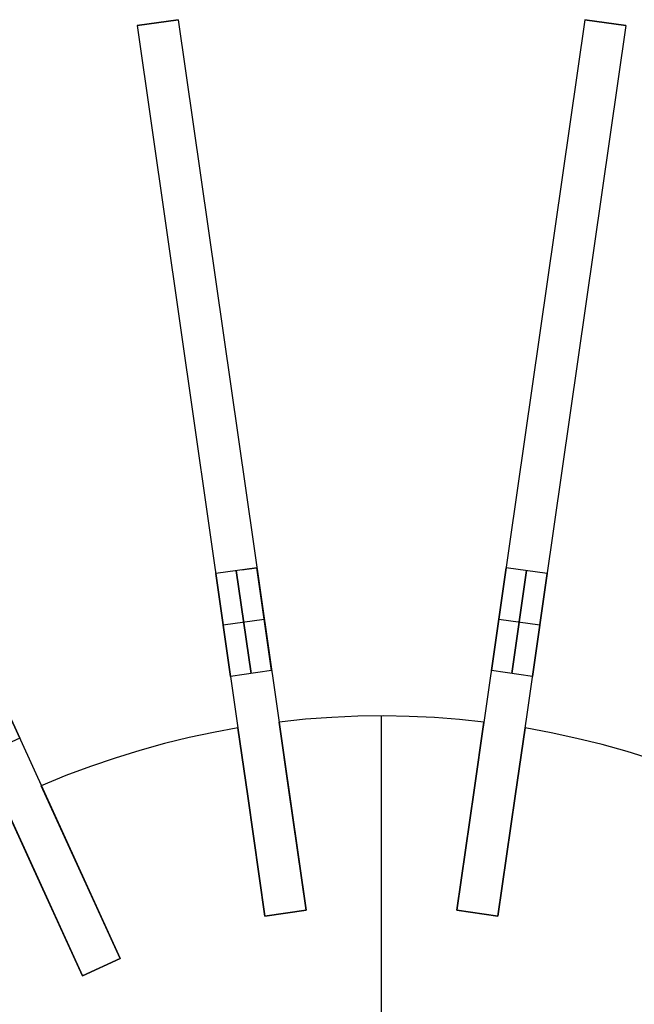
# Model space of a CAD drawing. Header units: millimetres. Extents: x 275 to 1185, y -315 to 588.
# Tile 9 of 15: x 625 to 803, y 303 to 588. Entities that reach past the tile are written whole.
import ezdxf

# ---------------------------------------------------------------- set-up
doc = ezdxf.new("R2010")
doc.units = ezdxf.units.MM

msp = doc.modelspace()

# ---------------------------------------------------------------- linework, layer by layer
for points in [[(671.19, 587.92), (659.31, 586.21)], [(671.19, 587.92), (659.31, 586.21)], [(659.31, 586.21), (671.19, 587.92)], [(659.31, 586.21), (696.31, 328.85)], [(671.19, 587.92), (708.19, 330.56)], [(788.81, 587.92), (751.81, 330.56)], [(800.69, 586.21), (763.69, 328.85)], [(800.69, 586.21), (788.81, 587.92)], [(800.69, 586.21), (788.81, 587.92)], [(788.81, 587.92), (800.69, 586.21)], [(546.44, 553.07), (654.45, 316.56)], [(535.53, 548.08), (643.54, 311.58)], [(693.96, 429.54), (682.08, 427.84)], [(693.96, 429.54), (682.08, 427.84)], [(682.08, 427.84), (686.35, 398.14)], [(686.35, 398.14), (682.08, 427.84)], [(688.02, 428.69), (692.29, 399)], [(692.29, 399), (688.02, 428.69)], [(689.5, 428.9), (693.96, 429.54)], [(698.23, 399.85), (693.96, 429.54)], [(693.96, 429.54), (698.23, 399.85)], [(766.04, 429.54), (761.77, 399.85)], [(761.77, 399.85), (766.04, 429.54)], [(777.92, 427.84), (766.04, 429.54)], [(777.92, 427.84), (766.04, 429.54)], [(771.98, 428.69), (767.71, 399)], [(767.71, 399), (771.98, 428.69)], [(773.65, 398.14), (777.92, 427.84)], [(777.92, 427.84), (773.65, 398.14)], [(684.21, 412.99), (696.09, 414.7)], [(684.21, 412.99), (696.09, 414.7)], [(763.91, 414.7), (775.79, 412.99)], [(763.91, 414.7), (775.79, 412.99)], [(625.37, 380.24), (612.91, 407.53)], [(612.91, 407.53), (625.37, 380.24)], [(698.23, 399.85), (686.35, 398.14)], [(698.23, 399.85), (686.35, 398.14)], [(773.65, 398.14), (761.77, 399.85)], [(773.65, 398.14), (761.77, 399.85)], [(759.63, 384.93), (752.52, 385.68), (745.31, 386.22), (738, 386.56), (730.61, 386.69), (723.14, 386.6), (715.61, 386.28), (708.01, 385.72), (700.37, 384.93)], [(759.63, 384.93), (752.52, 385.68), (745.31, 386.22), (738, 386.56), (730.61, 386.69), (723.14, 386.6), (715.61, 386.28), (708.01, 385.72), (700.37, 384.93)], [(759.63, 384.93), (752.52, 385.68), (745.31, 386.22), (738, 386.56), (730.61, 386.69), (723.14, 386.6), (715.61, 386.28), (708.01, 385.72), (700.37, 384.93)], [(759.63, 384.93), (752.52, 385.68), (745.31, 386.22), (738, 386.56), (730.61, 386.69), (723.14, 386.6), (715.61, 386.28), (708.01, 385.72), (700.37, 384.93)], [(759.63, 384.93), (752.52, 385.68), (745.31, 386.22), (738, 386.56), (730.61, 386.69), (723.14, 386.6), (715.61, 386.28), (708.01, 385.72), (700.37, 384.93)], [(759.63, 384.93), (752.52, 385.68), (745.31, 386.22), (738, 386.56), (730.61, 386.69), (723.14, 386.6), (715.61, 386.28), (708.01, 385.72), (700.37, 384.93)], [(703.21, 365.21), (700.37, 384.93)], [(700.37, 384.93), (703.21, 365.21)], [(703.21, 365.21), (700.37, 384.93)], [(700.37, 384.93), (703.21, 365.21)], [(730, 303.36), (730, 386.69)], [(730, 176.69), (730, 386.69)], [(730, 303.36), (730, 386.69)], [(730, 176.69), (730, 386.69)], [(759.63, 384.93), (756.79, 365.21)], [(756.79, 365.21), (759.63, 384.93)], [(759.63, 384.93), (756.79, 365.21)], [(756.79, 365.21), (759.63, 384.93)], [(688.49, 383.22), (681.46, 381.93), (674.38, 380.43), (667.28, 378.7), (660.15, 376.74), (653.01, 374.54), (645.87, 372.11), (638.74, 369.44), (631.63, 366.53)], [(688.49, 383.22), (681.46, 381.93), (674.38, 380.43), (667.28, 378.7), (660.15, 376.74), (653.01, 374.54), (645.87, 372.11), (638.74, 369.44), (631.63, 366.53)], [(688.49, 383.22), (681.46, 381.93), (674.38, 380.43), (667.28, 378.7), (660.15, 376.74), (653.01, 374.54), (645.87, 372.11), (638.74, 369.44), (631.63, 366.53)], [(688.49, 383.22), (681.46, 381.93), (674.38, 380.43), (667.28, 378.7), (660.15, 376.74), (653.01, 374.54), (645.87, 372.11), (638.74, 369.44), (631.63, 366.53)], [(688.49, 383.22), (681.46, 381.93), (674.38, 380.43), (667.28, 378.7), (660.15, 376.74), (653.01, 374.54), (645.87, 372.11), (638.74, 369.44), (631.63, 366.53)], [(688.49, 383.22), (681.46, 381.93), (674.38, 380.43), (667.28, 378.7), (660.15, 376.74), (653.01, 374.54), (645.87, 372.11), (638.74, 369.44), (631.63, 366.53)], [(688.49, 383.22), (691.33, 363.5)], [(691.33, 363.5), (688.49, 383.22)], [(688.49, 383.22), (691.33, 363.5)], [(691.33, 363.5), (688.49, 383.22)], [(768.67, 363.5), (771.51, 383.22)], [(771.51, 383.22), (768.67, 363.5)], [(768.67, 363.5), (771.51, 383.22)], [(771.51, 383.22), (768.67, 363.5)], [(828.37, 366.53), (821.75, 369.25), (814.99, 371.8), (808.07, 374.19), (801.02, 376.39), (793.83, 378.41), (786.51, 380.22), (779.06, 381.83), (771.51, 383.22)], [(828.37, 366.53), (821.75, 369.25), (814.99, 371.8), (808.07, 374.19), (801.02, 376.39), (793.83, 378.41), (786.51, 380.22), (779.06, 381.83), (771.51, 383.22)], [(828.37, 366.53), (821.75, 369.25), (814.99, 371.8), (808.07, 374.19), (801.02, 376.39), (793.83, 378.41), (786.51, 380.22), (779.06, 381.83), (771.51, 383.22)], [(828.37, 366.53), (821.75, 369.25), (814.99, 371.8), (808.07, 374.19), (801.02, 376.39), (793.83, 378.41), (786.51, 380.22), (779.06, 381.83), (771.51, 383.22)], [(828.37, 366.53), (821.75, 369.25), (814.99, 371.8), (808.07, 374.19), (801.02, 376.39), (793.83, 378.41), (786.51, 380.22), (779.06, 381.83), (771.51, 383.22)], [(828.37, 366.53), (821.75, 369.25), (814.99, 371.8), (808.07, 374.19), (801.02, 376.39), (793.83, 378.41), (786.51, 380.22), (779.06, 381.83), (771.51, 383.22)], [(625.37, 380.24), (614.46, 375.25)], [(625.37, 380.24), (614.46, 375.25)], [(639.91, 348.4), (631.63, 366.53)], [(631.63, 366.53), (639.91, 348.4)], [(639.91, 348.4), (631.63, 366.53)], [(631.63, 366.53), (639.91, 348.4)], [(708.19, 330.56), (703.21, 365.21)], [(703.21, 365.21), (708.19, 330.56)], [(708.19, 330.56), (703.21, 365.21)], [(703.21, 365.21), (708.19, 330.56)], [(756.79, 365.21), (751.81, 330.56)], [(751.81, 330.56), (756.79, 365.21)], [(756.79, 365.21), (751.81, 330.56)], [(751.81, 330.56), (756.79, 365.21)], [(620.72, 361.54), (629, 343.42)], [(629, 343.42), (620.72, 361.54)], [(620.72, 361.54), (629, 343.42)], [(629, 343.42), (620.72, 361.54)], [(691.33, 363.5), (696.31, 328.85)], [(696.31, 328.85), (691.33, 363.5)], [(691.33, 363.5), (696.31, 328.85)], [(696.31, 328.85), (691.33, 363.5)], [(763.69, 328.85), (768.67, 363.5)], [(768.67, 363.5), (763.69, 328.85)], [(763.69, 328.85), (768.67, 363.5)], [(768.67, 363.5), (763.69, 328.85)], [(654.45, 316.56), (639.91, 348.4)], [(639.91, 348.4), (654.45, 316.56)], [(654.45, 316.56), (639.91, 348.4)], [(639.91, 348.4), (654.45, 316.56)], [(629, 343.42), (643.54, 311.58)], [(643.54, 311.58), (629, 343.42)], [(629, 343.42), (643.54, 311.58)], [(643.54, 311.58), (629, 343.42)], [(696.31, 328.85), (708.19, 330.56)], [(708.19, 330.56), (696.31, 328.85)], [(708.19, 330.56), (696.31, 328.85)], [(708.19, 330.56), (696.31, 328.85)], [(696.31, 328.85), (708.19, 330.56)], [(696.31, 328.85), (708.19, 330.56)], [(751.81, 330.56), (763.69, 328.85)], [(763.69, 328.85), (751.81, 330.56)], [(763.69, 328.85), (751.81, 330.56)], [(763.69, 328.85), (751.81, 330.56)], [(751.81, 330.56), (763.69, 328.85)], [(643.54, 311.58), (654.45, 316.56)], [(654.45, 316.56), (643.54, 311.58)], [(654.45, 316.56), (643.54, 311.58)], [(654.45, 316.56), (643.54, 311.58)], [(643.54, 311.58), (654.45, 316.56)]]:
    msp.add_lwpolyline(points)
at = {"extrusion": (1, 0, 0)}
for points in [[(586.21, -230), (586.21, -86)], [(587.06, -230), (587.06, -86)], [(587.92, -86), (587.92, -230)], [(587.92, -230), (587.92, -86)], [(587.06, -230), (587.06, -86)], [(586.21, -86), (586.21, -230)], [(459.24, 71.16), (459.24, -387.16)], [(459.24, 71.16), (459.24, -387.16)], [(457.53, 71.16), (457.53, -387.16)], [(457.53, 71.16), (457.53, -387.16)], [(384.93, -320), (384.93, -308)], [(384.93, -8), (384.93, 4)], [(384.93, -320), (384.93, -308)], [(384.93, -8), (384.93, 4)], [(383.22, -320), (383.22, -308)], [(383.22, -8), (383.22, 4)], [(383.22, -320), (383.22, -308)], [(383.22, -8), (383.22, 4)], [(366.53, -320), (366.53, -308)], [(366.53, -8), (366.53, 4)], [(330.56, -308), (330.56, -8)], [(330.56, -8), (330.56, -308)], [(328.85, -8), (328.85, -308)], [(329.71, -8), (329.71, -308)], [(329.71, -8), (329.71, -308)], [(328.85, -308), (328.85, -8)], [(316.56, -308), (316.56, -8)], [(314.07, -8), (314.07, -308)], [(311.58, -8), (311.58, -308)]]:
    msp.add_lwpolyline(points, dxfattribs=at)
at = {"extrusion": (0.989821, 0.142315, 3.19642e-14)}
msp.add_lwpolyline([(486.41, -86), (486.32, -80.54), (486.04, -75.08), (485.57, -69.64), (484.92, -64.21), (484.08, -58.81), (483.06, -53.45), (481.86, -48.12), (480.48, -42.83), (478.91, -37.6), (477.17, -32.42), (475.26, -27.3), (473.17, -22.26), (470.9, -17.28), (468.47, -12.39), (465.88, -7.58), (463.12, -2.87), (460.2, 1.75), (457.13, 6.27), (453.9, 10.68), (450.53, 14.97), (447.01, 19.15), (443.35, 23.21), (439.55, 27.14), (435.62, 30.93), (431.56, 34.59), (427.39, 38.11), (423.09, 41.49), (418.68, 44.72), (414.16, 47.79), (409.54, 50.71), (404.83, 53.47), (400.02, 56.06), (395.13, 58.49), (390.16, 60.75), (385.11, 62.84), (379.99, 64.76), (374.81, 66.5), (369.58, 68.07), (364.29, 69.45), (358.96, 70.65), (353.6, 71.67), (348.2, 72.51), (342.77, 73.16), (337.33, 73.63), (331.87, 73.91), (326.41, 74)], dxfattribs=at)
at = {"extrusion": (0.989821, 0.142315, -1.89826e-14)}
msp.add_lwpolyline([(326.41, -390), (331.87, -389.91), (337.33, -389.63), (342.77, -389.16), (348.2, -388.51), (353.6, -387.67), (358.96, -386.65), (364.29, -385.45), (369.58, -384.07), (374.81, -382.5), (379.99, -380.76), (385.11, -378.84), (390.16, -376.75), (395.13, -374.49), (400.02, -372.06), (404.83, -369.47), (409.54, -366.71), (414.16, -363.79), (418.68, -360.72), (423.09, -357.49), (427.39, -354.11), (431.56, -350.59), (435.62, -346.93), (439.55, -343.14), (443.35, -339.21), (447.01, -335.15), (450.53, -330.97), (453.9, -326.68), (457.13, -322.27), (460.2, -317.75), (463.12, -313.13), (465.88, -308.42), (468.47, -303.61), (470.9, -298.72), (473.17, -293.74), (475.26, -288.7), (477.17, -283.58), (478.91, -278.4), (480.48, -273.17), (481.86, -267.88), (483.06, -262.55), (484.08, -257.19), (484.92, -251.79), (485.57, -246.36), (486.04, -240.92), (486.32, -235.46), (486.41, -230)], dxfattribs=at)
at = {"extrusion": (0.989821, 0.142315, 8.17403e-16)}
msp.add_lwpolyline([(486.41, -86), (486.32, -80.54), (486.04, -75.08), (485.57, -69.64), (484.92, -64.21), (484.08, -58.81), (483.06, -53.45), (481.86, -48.12), (480.48, -42.83), (478.91, -37.6), (477.17, -32.42), (475.26, -27.3), (473.17, -22.26), (470.9, -17.28), (468.47, -12.39), (465.88, -7.58), (463.12, -2.87), (460.2, 1.75), (457.13, 6.27), (453.9, 10.68), (450.53, 14.97), (447.01, 19.15), (443.35, 23.21), (439.55, 27.14), (435.62, 30.93), (431.56, 34.59), (427.39, 38.11), (423.09, 41.49), (418.68, 44.72), (414.16, 47.79), (409.54, 50.71), (404.83, 53.47), (400.02, 56.06), (395.13, 58.49), (390.16, 60.75), (385.11, 62.84), (379.99, 64.76), (374.81, 66.5), (369.58, 68.07), (364.29, 69.45), (358.96, 70.65), (353.6, 71.67), (348.2, 72.51), (342.77, 73.16), (337.33, 73.63), (331.87, 73.91), (326.41, 74)], dxfattribs=at)
at = {"extrusion": (0.989821, 0.142315, -1.08645e-15)}
msp.add_lwpolyline([(326.41, -390), (331.87, -389.91), (337.33, -389.63), (342.77, -389.16), (348.2, -388.51), (353.6, -387.67), (358.96, -386.65), (364.29, -385.45), (369.58, -384.07), (374.81, -382.5), (379.99, -380.76), (385.11, -378.84), (390.16, -376.75), (395.13, -374.49), (400.02, -372.06), (404.83, -369.47), (409.54, -366.71), (414.16, -363.79), (418.68, -360.72), (423.09, -357.49), (427.39, -354.11), (431.56, -350.59), (435.62, -346.93), (439.55, -343.14), (443.35, -339.21), (447.01, -335.15), (450.53, -330.97), (453.9, -326.68), (457.13, -322.27), (460.2, -317.75), (463.12, -313.13), (465.88, -308.42), (468.47, -303.61), (470.9, -298.72), (473.17, -293.74), (475.26, -288.7), (477.17, -283.58), (478.91, -278.4), (480.48, -273.17), (481.86, -267.88), (483.06, -262.55), (484.08, -257.19), (484.92, -251.79), (485.57, -246.36), (486.04, -240.92), (486.32, -235.46), (486.41, -230)], dxfattribs=at)
at = {"extrusion": (0.989821, 0.142315, 1.98346e-14)}
msp.add_lwpolyline([(326.41, 74), (331.87, 73.91), (337.33, 73.63), (342.77, 73.16), (348.2, 72.51), (353.6, 71.67), (358.96, 70.65), (364.29, 69.45), (369.58, 68.07), (374.81, 66.5), (379.99, 64.76), (385.11, 62.84), (390.16, 60.75), (395.13, 58.49), (400.02, 56.06), (404.83, 53.47), (409.54, 50.71), (414.16, 47.79), (418.68, 44.72), (423.09, 41.49), (427.39, 38.11), (431.56, 34.59), (435.62, 30.93), (439.55, 27.14), (443.35, 23.21), (447.01, 19.15), (450.53, 14.97), (453.9, 10.68), (457.13, 6.27), (460.2, 1.75), (463.12, -2.87), (465.88, -7.58), (468.47, -12.39), (470.9, -17.28), (473.17, -22.26), (475.26, -27.3), (477.17, -32.42), (478.91, -37.6), (480.48, -42.83), (481.86, -48.12), (483.06, -53.45), (484.08, -58.81), (484.92, -64.21), (485.57, -69.64), (486.04, -75.08), (486.32, -80.54), (486.41, -86)], dxfattribs=at)
at = {"extrusion": (0.989821, 0.142315, -2.959e-14)}
msp.add_lwpolyline([(486.41, -230), (486.32, -235.46), (486.04, -240.92), (485.57, -246.36), (484.92, -251.79), (484.08, -257.19), (483.06, -262.55), (481.86, -267.88), (480.48, -273.17), (478.91, -278.4), (477.17, -283.58), (475.26, -288.7), (473.17, -293.74), (470.9, -298.72), (468.47, -303.61), (465.88, -308.42), (463.12, -313.13), (460.2, -317.75), (457.13, -322.27), (453.9, -326.68), (450.53, -330.97), (447.01, -335.15), (443.35, -339.21), (439.55, -343.14), (435.62, -346.93), (431.56, -350.59), (427.39, -354.11), (423.09, -357.49), (418.68, -360.72), (414.16, -363.79), (409.54, -366.71), (404.83, -369.47), (400.02, -372.06), (395.13, -374.49), (390.16, -376.75), (385.11, -378.84), (379.99, -380.76), (374.81, -382.5), (369.58, -384.07), (364.29, -385.45), (358.96, -386.65), (353.6, -387.67), (348.2, -388.51), (342.77, -389.16), (337.33, -389.63), (331.87, -389.91), (326.41, -390)], dxfattribs=at)
at = {"extrusion": (0.989821, -0.142315, 1.56422e-14)}
msp.add_lwpolyline([(694.19, -86), (694.1, -80.54), (693.82, -75.08), (693.35, -69.64), (692.7, -64.21), (691.86, -58.81), (690.84, -53.45), (689.64, -48.12), (688.26, -42.83), (686.69, -37.6), (684.95, -32.42), (683.04, -27.3), (680.94, -22.26), (678.68, -17.28), (676.25, -12.39), (673.66, -7.58), (670.9, -2.87), (667.98, 1.75), (664.91, 6.27), (661.68, 10.68), (658.3, 14.97), (654.79, 19.15), (651.12, 23.21), (647.33, 27.14), (643.4, 30.93), (639.34, 34.59), (635.17, 38.11), (630.87, 41.49), (626.46, 44.72), (621.94, 47.79), (617.32, 50.71), (612.61, 53.47), (607.8, 56.06), (602.91, 58.49), (597.94, 60.75), (592.89, 62.84), (587.77, 64.76), (582.59, 66.5), (577.36, 68.07), (572.07, 69.45), (566.74, 70.65), (561.38, 71.67), (555.98, 72.51), (550.55, 73.16), (545.11, 73.63), (539.65, 73.91), (534.19, 74)], dxfattribs=at)
at = {"extrusion": (0.989821, -0.142315, -9.20785e-15)}
msp.add_lwpolyline([(534.19, -390), (539.65, -389.91), (545.11, -389.63), (550.55, -389.16), (555.98, -388.51), (561.38, -387.67), (566.74, -386.65), (572.07, -385.45), (577.36, -384.07), (582.59, -382.5), (587.77, -380.76), (592.89, -378.84), (597.94, -376.75), (602.91, -374.49), (607.8, -372.06), (612.61, -369.47), (617.32, -366.71), (621.94, -363.79), (626.46, -360.72), (630.87, -357.49), (635.17, -354.11), (639.34, -350.59), (643.4, -346.93), (647.33, -343.14), (651.12, -339.21), (654.79, -335.15), (658.3, -330.97), (661.68, -326.68), (664.91, -322.27), (667.98, -317.75), (670.9, -313.13), (673.66, -308.42), (676.25, -303.61), (678.68, -298.72), (680.94, -293.74), (683.04, -288.7), (684.95, -283.58), (686.69, -278.4), (688.26, -273.17), (689.64, -267.88), (690.84, -262.55), (691.86, -257.19), (692.7, -251.79), (693.35, -246.36), (693.82, -240.92), (694.1, -235.46), (694.19, -230)], dxfattribs=at)
at = {"extrusion": (0.989821, -0.142315, -6.66831e-16)}
msp.add_lwpolyline([(694.19, -86), (694.1, -80.54), (693.82, -75.08), (693.35, -69.64), (692.7, -64.21), (691.86, -58.81), (690.84, -53.45), (689.64, -48.12), (688.26, -42.83), (686.69, -37.6), (684.95, -32.42), (683.04, -27.3), (680.94, -22.26), (678.68, -17.28), (676.25, -12.39), (673.66, -7.58), (670.9, -2.87), (667.98, 1.75), (664.91, 6.27), (661.68, 10.68), (658.3, 14.97), (654.79, 19.15), (651.12, 23.21), (647.33, 27.14), (643.4, 30.93), (639.34, 34.59), (635.17, 38.11), (630.87, 41.49), (626.46, 44.72), (621.94, 47.79), (617.32, 50.71), (612.61, 53.47), (607.8, 56.06), (602.91, 58.49), (597.94, 60.75), (592.89, 62.84), (587.77, 64.76), (582.59, 66.5), (577.36, 68.07), (572.07, 69.45), (566.74, 70.65), (561.38, 71.67), (555.98, 72.51), (550.55, 73.16), (545.11, 73.63), (539.65, 73.91), (534.19, 74)], dxfattribs=at)
at = {"extrusion": (0.989821, -0.142315, 8.40187e-16)}
msp.add_lwpolyline([(534.19, -390), (539.65, -389.91), (545.11, -389.63), (550.55, -389.16), (555.98, -388.51), (561.38, -387.67), (566.74, -386.65), (572.07, -385.45), (577.36, -384.07), (582.59, -382.5), (587.77, -380.76), (592.89, -378.84), (597.94, -376.75), (602.91, -374.49), (607.8, -372.06), (612.61, -369.47), (617.32, -366.71), (621.94, -363.79), (626.46, -360.72), (630.87, -357.49), (635.17, -354.11), (639.34, -350.59), (643.4, -346.93), (647.33, -343.14), (651.12, -339.21), (654.79, -335.15), (658.3, -330.97), (661.68, -326.68), (664.91, -322.27), (667.98, -317.75), (670.9, -313.13), (673.66, -308.42), (676.25, -303.61), (678.68, -298.72), (680.94, -293.74), (683.04, -288.7), (684.95, -283.58), (686.69, -278.4), (688.26, -273.17), (689.64, -267.88), (690.84, -262.55), (691.86, -257.19), (692.7, -251.79), (693.35, -246.36), (693.82, -240.92), (694.1, -235.46), (694.19, -230)], dxfattribs=at)
at = {"extrusion": (0.989821, -0.142315, 9.50432e-15)}
msp.add_lwpolyline([(534.19, 74), (539.65, 73.91), (545.11, 73.63), (550.55, 73.16), (555.98, 72.51), (561.38, 71.67), (566.74, 70.65), (572.07, 69.45), (577.36, 68.07), (582.59, 66.5), (587.77, 64.76), (592.89, 62.84), (597.94, 60.75), (602.91, 58.49), (607.8, 56.06), (612.61, 53.47), (617.32, 50.71), (621.94, 47.79), (626.46, 44.72), (630.87, 41.49), (635.17, 38.11), (639.34, 34.59), (643.4, 30.93), (647.33, 27.14), (651.12, 23.21), (654.79, 19.15), (658.3, 14.97), (661.68, 10.68), (664.91, 6.27), (667.98, 1.75), (670.9, -2.87), (673.66, -7.58), (676.25, -12.39), (678.68, -17.28), (680.94, -22.26), (683.04, -27.3), (684.95, -32.42), (686.69, -37.6), (688.26, -42.83), (689.64, -48.12), (690.84, -53.45), (691.86, -58.81), (692.7, -64.21), (693.35, -69.64), (693.82, -75.08), (694.1, -80.54), (694.19, -86)], dxfattribs=at)
at = {"extrusion": (0.989821, -0.142315, -1.34405e-14)}
msp.add_lwpolyline([(694.19, -230), (694.1, -235.46), (693.82, -240.92), (693.35, -246.36), (692.7, -251.79), (691.86, -257.19), (690.84, -262.55), (689.64, -267.88), (688.26, -273.17), (686.69, -278.4), (684.95, -283.58), (683.04, -288.7), (680.94, -293.74), (678.68, -298.72), (676.25, -303.61), (673.66, -308.42), (670.9, -313.13), (667.98, -317.75), (664.91, -322.27), (661.68, -326.68), (658.3, -330.97), (654.79, -335.15), (651.12, -339.21), (647.33, -343.14), (643.4, -346.93), (639.34, -350.59), (635.17, -354.11), (630.87, -357.49), (626.46, -360.72), (621.94, -363.79), (617.32, -366.71), (612.61, -369.47), (607.8, -372.06), (602.91, -374.49), (597.94, -376.75), (592.89, -378.84), (587.77, -380.76), (582.59, -382.5), (577.36, -384.07), (572.07, -385.45), (566.74, -386.65), (561.38, -387.67), (555.98, -388.51), (550.55, -389.16), (545.11, -389.63), (539.65, -389.91), (534.19, -390)], dxfattribs=at)
at = {"extrusion": (0.989821, 0.142315, -1.02392e-15)}
msp.add_lwpolyline([(296.41, 74), (294.02, 73.96), (291.63, 73.84), (289.25, 73.63), (286.88, 73.35), (284.52, 72.98), (282.17, 72.54), (279.84, 72.01), (277.53, 71.4), (275.24, 70.72), (272.97, 69.96), (270.73, 69.12), (268.52, 68.2), (266.35, 67.22), (264.21, 66.15), (262.1, 65.02), (260.04, 63.81), (258.02, 62.53), (256.04, 61.19), (254.11, 59.78), (252.24, 58.3), (250.41, 56.76), (248.63, 55.16), (246.91, 53.5), (245.25, 51.78), (243.65, 50), (242.11, 48.18), (240.64, 46.3), (239.22, 44.37), (237.88, 42.39), (236.6, 40.37), (235.4, 38.31), (234.26, 36.2), (233.2, 34.06), (232.21, 31.89), (231.29, 29.68), (230.45, 27.44), (229.69, 25.18), (229.01, 22.89), (228.4, 20.57), (227.88, 18.24), (227.43, 15.89), (227.06, 13.53), (226.78, 11.16), (226.57, 8.78), (226.45, 6.39), (226.41, 4)], dxfattribs=at)
at = {"extrusion": (0.989821, 0.142315, 5.56802e-16)}
msp.add_lwpolyline([(226.41, -320), (226.45, -322.39), (226.57, -324.78), (226.78, -327.16), (227.06, -329.53), (227.43, -331.89), (227.88, -334.24), (228.4, -336.57), (229.01, -338.89), (229.69, -341.18), (230.45, -343.44), (231.29, -345.68), (232.21, -347.89), (233.2, -350.06), (234.26, -352.2), (235.4, -354.31), (236.6, -356.37), (237.88, -358.39), (239.22, -360.37), (240.64, -362.3), (242.11, -364.18), (243.65, -366), (245.25, -367.78), (246.91, -369.5), (248.63, -371.16), (250.41, -372.76), (252.24, -374.3), (254.11, -375.78), (256.04, -377.19), (258.02, -378.53), (260.04, -379.81), (262.1, -381.02), (264.21, -382.15), (266.35, -383.22), (268.52, -384.2), (270.73, -385.12), (272.97, -385.96), (275.24, -386.72), (277.53, -387.4), (279.84, -388.01), (282.17, -388.54), (284.52, -388.98), (286.88, -389.35), (289.25, -389.63), (291.63, -389.84), (294.02, -389.96), (296.41, -390)], dxfattribs=at)
at = {"extrusion": (0.989821, 0.142315, 1.40904e-14)}
msp.add_lwpolyline([(226.41, 4), (226.45, 6.39), (226.57, 8.78), (226.78, 11.16), (227.06, 13.53), (227.43, 15.89), (227.88, 18.24), (228.4, 20.57), (229.01, 22.89), (229.69, 25.18), (230.45, 27.44), (231.29, 29.68), (232.21, 31.89), (233.2, 34.06), (234.26, 36.2), (235.4, 38.31), (236.6, 40.37), (237.88, 42.39), (239.22, 44.37), (240.64, 46.3), (242.11, 48.18), (243.65, 50), (245.25, 51.78), (246.91, 53.5), (248.63, 55.16), (250.41, 56.76), (252.24, 58.3), (254.11, 59.78), (256.04, 61.19), (258.02, 62.53), (260.04, 63.81), (262.1, 65.02), (264.21, 66.15), (266.35, 67.22), (268.52, 68.2), (270.73, 69.12), (272.97, 69.96), (275.24, 70.72), (277.53, 71.4), (279.84, 72.01), (282.17, 72.54), (284.52, 72.98), (286.88, 73.35), (289.25, 73.63), (291.63, 73.84), (294.02, 73.96), (296.41, 74)], dxfattribs=at)
at = {"extrusion": (0.989821, 0.142315, -1.38371e-14)}
msp.add_lwpolyline([(226.41, -320), (226.45, -322.39), (226.57, -324.78), (226.78, -327.16), (227.06, -329.53), (227.43, -331.89), (227.88, -334.24), (228.4, -336.57), (229.01, -338.89), (229.69, -341.18), (230.45, -343.44), (231.29, -345.68), (232.21, -347.89), (233.2, -350.06), (234.26, -352.2), (235.4, -354.31), (236.6, -356.37), (237.88, -358.39), (239.22, -360.37), (240.64, -362.3), (242.11, -364.18), (243.65, -366), (245.25, -367.78), (246.91, -369.5), (248.63, -371.16), (250.41, -372.76), (252.24, -374.3), (254.11, -375.78), (256.04, -377.19), (258.02, -378.53), (260.04, -379.81), (262.1, -381.02), (264.21, -382.15), (266.35, -383.22), (268.52, -384.2), (270.73, -385.12), (272.97, -385.96), (275.24, -386.72), (277.53, -387.4), (279.84, -388.01), (282.17, -388.54), (284.52, -388.98), (286.88, -389.35), (289.25, -389.63), (291.63, -389.84), (294.02, -389.96), (296.41, -390)], dxfattribs=at)
at = {"extrusion": (0.989821, -0.142315, 5.86713e-15)}
msp.add_lwpolyline([(504.19, 74), (501.8, 73.96), (499.41, 73.84), (497.03, 73.63), (494.66, 73.35), (492.3, 72.98), (489.95, 72.54), (487.62, 72.01), (485.31, 71.4), (483.02, 70.72), (480.75, 69.96), (478.51, 69.12), (476.3, 68.2), (474.13, 67.22), (471.99, 66.15), (469.88, 65.02), (467.82, 63.81), (465.8, 62.53), (463.82, 61.19), (461.89, 59.78), (460.01, 58.3), (458.19, 56.76), (456.41, 55.16), (454.69, 53.5), (453.03, 51.78), (451.43, 50), (449.89, 48.18), (448.41, 46.3), (447, 44.37), (445.66, 42.39), (444.38, 40.37), (443.17, 38.31), (442.04, 36.2), (440.98, 34.06), (439.99, 31.89), (439.07, 29.68), (438.23, 27.44), (437.47, 25.18), (436.79, 22.89), (436.18, 20.57), (435.66, 18.24), (435.21, 15.89), (434.84, 13.53), (434.56, 11.16), (434.35, 8.78), (434.23, 6.39), (434.19, 4)], dxfattribs=at)
at = {"extrusion": (0.989821, -0.142315, -9.78007e-15)}
msp.add_lwpolyline([(434.19, -320), (434.23, -322.39), (434.35, -324.78), (434.56, -327.16), (434.84, -329.53), (435.21, -331.89), (435.66, -334.24), (436.18, -336.57), (436.79, -338.89), (437.47, -341.18), (438.23, -343.44), (439.07, -345.68), (439.99, -347.89), (440.98, -350.06), (442.04, -352.2), (443.17, -354.31), (444.38, -356.37), (445.66, -358.39), (447, -360.37), (448.41, -362.3), (449.89, -364.18), (451.43, -366), (453.03, -367.78), (454.69, -369.5), (456.41, -371.16), (458.19, -372.76), (460.01, -374.3), (461.89, -375.78), (463.82, -377.19), (465.8, -378.53), (467.82, -379.81), (469.88, -381.02), (471.99, -382.15), (474.13, -383.22), (476.3, -384.2), (478.51, -385.12), (480.75, -385.96), (483.02, -386.72), (485.31, -387.4), (487.62, -388.01), (489.95, -388.54), (492.3, -388.98), (494.66, -389.35), (497.03, -389.63), (499.41, -389.84), (501.8, -389.96), (504.19, -390)], dxfattribs=at)
at = {"extrusion": (0.989821, -0.142315, 1.08218e-15)}
msp.add_lwpolyline([(504.19, 74), (501.8, 73.96), (499.41, 73.84), (497.03, 73.63), (494.66, 73.35), (492.3, 72.98), (489.95, 72.54), (487.62, 72.01), (485.31, 71.4), (483.02, 70.72), (480.75, 69.96), (478.51, 69.12), (476.3, 68.2), (474.13, 67.22), (471.99, 66.15), (469.88, 65.02), (467.82, 63.81), (465.8, 62.53), (463.82, 61.19), (461.89, 59.78), (460.01, 58.3), (458.19, 56.76), (456.41, 55.16), (454.69, 53.5), (453.03, 51.78), (451.43, 50), (449.89, 48.18), (448.41, 46.3), (447, 44.37), (445.66, 42.39), (444.38, 40.37), (443.17, 38.31), (442.04, 36.2), (440.98, 34.06), (439.99, 31.89), (439.07, 29.68), (438.23, 27.44), (437.47, 25.18), (436.79, 22.89), (436.18, 20.57), (435.66, 18.24), (435.21, 15.89), (434.84, 13.53), (434.56, 11.16), (434.35, 8.78), (434.23, 6.39), (434.19, 4)], dxfattribs=at)
at = {"extrusion": (0.989821, -0.142315, -9.90972e-16)}
msp.add_lwpolyline([(434.19, -320), (434.23, -322.39), (434.35, -324.78), (434.56, -327.16), (434.84, -329.53), (435.21, -331.89), (435.66, -334.24), (436.18, -336.57), (436.79, -338.89), (437.47, -341.18), (438.23, -343.44), (439.07, -345.68), (439.99, -347.89), (440.98, -350.06), (442.04, -352.2), (443.17, -354.31), (444.38, -356.37), (445.66, -358.39), (447, -360.37), (448.41, -362.3), (449.89, -364.18), (451.43, -366), (453.03, -367.78), (454.69, -369.5), (456.41, -371.16), (458.19, -372.76), (460.01, -374.3), (461.89, -375.78), (463.82, -377.19), (465.8, -378.53), (467.82, -379.81), (469.88, -381.02), (471.99, -382.15), (474.13, -383.22), (476.3, -384.2), (478.51, -385.12), (480.75, -385.96), (483.02, -386.72), (485.31, -387.4), (487.62, -388.01), (489.95, -388.54), (492.3, -388.98), (494.66, -389.35), (497.03, -389.63), (499.41, -389.84), (501.8, -389.96), (504.19, -390)], dxfattribs=at)
at = {"extrusion": (0.989821, 0.142315, 8.09733e-15)}
msp.add_lwpolyline([(296.41, 74), (294.02, 73.96), (291.63, 73.84), (289.25, 73.63), (286.88, 73.35), (284.52, 72.98), (282.17, 72.54), (279.84, 72.01), (277.53, 71.4), (275.24, 70.72), (272.97, 69.96), (270.73, 69.12), (268.52, 68.2), (266.35, 67.22), (264.21, 66.15), (262.1, 65.02), (260.04, 63.81), (258.02, 62.53), (256.04, 61.19), (254.11, 59.78), (252.24, 58.3), (250.41, 56.76), (248.63, 55.16), (246.91, 53.5), (245.25, 51.78), (243.65, 50), (242.11, 48.18), (240.64, 46.3), (239.22, 44.37), (237.88, 42.39), (236.6, 40.37), (235.4, 38.31), (234.26, 36.2), (233.2, 34.06), (232.21, 31.89), (231.29, 29.68), (230.45, 27.44), (229.69, 25.18), (229.01, 22.89), (228.4, 20.57), (227.88, 18.24), (227.43, 15.89), (227.06, 13.53), (226.78, 11.16), (226.57, 8.78), (226.45, 6.39), (226.41, 4)], dxfattribs=at)
at = {"extrusion": (0.989821, 0.142315, -1.15836e-14)}
msp.add_lwpolyline([(226.41, -320), (226.45, -322.39), (226.57, -324.78), (226.78, -327.16), (227.06, -329.53), (227.43, -331.89), (227.88, -334.24), (228.4, -336.57), (229.01, -338.89), (229.69, -341.18), (230.45, -343.44), (231.29, -345.68), (232.21, -347.89), (233.2, -350.06), (234.26, -352.2), (235.4, -354.31), (236.6, -356.37), (237.88, -358.39), (239.22, -360.37), (240.64, -362.3), (242.11, -364.18), (243.65, -366), (245.25, -367.78), (246.91, -369.5), (248.63, -371.16), (250.41, -372.76), (252.24, -374.3), (254.11, -375.78), (256.04, -377.19), (258.02, -378.53), (260.04, -379.81), (262.1, -381.02), (264.21, -382.15), (266.35, -383.22), (268.52, -384.2), (270.73, -385.12), (272.97, -385.96), (275.24, -386.72), (277.53, -387.4), (279.84, -388.01), (282.17, -388.54), (284.52, -388.98), (286.88, -389.35), (289.25, -389.63), (291.63, -389.84), (294.02, -389.96), (296.41, -390)], dxfattribs=at)
at = {"extrusion": (0.989821, -0.142315, 8.22111e-15)}
msp.add_lwpolyline([(434.19, 4), (434.23, 6.39), (434.35, 8.78), (434.56, 11.16), (434.84, 13.53), (435.21, 15.89), (435.66, 18.24), (436.18, 20.57), (436.79, 22.89), (437.47, 25.18), (438.23, 27.44), (439.07, 29.68), (439.99, 31.89), (440.98, 34.06), (442.04, 36.2), (443.17, 38.31), (444.38, 40.37), (445.66, 42.39), (447, 44.37), (448.41, 46.3), (449.89, 48.18), (451.43, 50), (453.03, 51.78), (454.69, 53.5), (456.41, 55.16), (458.19, 56.76), (460.01, 58.3), (461.89, 59.78), (463.82, 61.19), (465.8, 62.53), (467.82, 63.81), (469.88, 65.02), (471.99, 66.15), (474.13, 67.22), (476.3, 68.2), (478.51, 69.12), (480.75, 69.96), (483.02, 70.72), (485.31, 71.4), (487.62, 72.01), (489.95, 72.54), (492.3, 72.98), (494.66, 73.35), (497.03, 73.63), (499.41, 73.84), (501.8, 73.96), (504.19, 74)], dxfattribs=at)
at = {"extrusion": (0.989821, -0.142315, -9.38319e-15)}
msp.add_lwpolyline([(434.19, -320), (434.23, -322.39), (434.35, -324.78), (434.56, -327.16), (434.84, -329.53), (435.21, -331.89), (435.66, -334.24), (436.18, -336.57), (436.79, -338.89), (437.47, -341.18), (438.23, -343.44), (439.07, -345.68), (439.99, -347.89), (440.98, -350.06), (442.04, -352.2), (443.17, -354.31), (444.38, -356.37), (445.66, -358.39), (447, -360.37), (448.41, -362.3), (449.89, -364.18), (451.43, -366), (453.03, -367.78), (454.69, -369.5), (456.41, -371.16), (458.19, -372.76), (460.01, -374.3), (461.89, -375.78), (463.82, -377.19), (465.8, -378.53), (467.82, -379.81), (469.88, -381.02), (471.99, -382.15), (474.13, -383.22), (476.3, -384.2), (478.51, -385.12), (480.75, -385.96), (483.02, -386.72), (485.31, -387.4), (487.62, -388.01), (489.95, -388.54), (492.3, -388.98), (494.66, -389.35), (497.03, -389.63), (499.41, -389.84), (501.8, -389.96), (504.19, -390)], dxfattribs=at)
at = {"extrusion": (0.909632, 0.415415, 4.68032e-15)}
msp.add_lwpolyline([(16.09, 4), (16.13, 6.39), (16.25, 8.78), (16.45, 11.16), (16.74, 13.53), (17.1, 15.89), (17.55, 18.24), (18.08, 20.57), (18.68, 22.89), (19.37, 25.18), (20.13, 27.44), (20.97, 29.68), (21.88, 31.89), (22.87, 34.06), (23.93, 36.2), (25.07, 38.31), (26.28, 40.37), (27.55, 42.39), (28.9, 44.37), (30.31, 46.3), (31.79, 48.18), (33.33, 50), (34.93, 51.78), (36.59, 53.5), (38.31, 55.16), (40.08, 56.76), (41.91, 58.3), (43.79, 59.78), (45.72, 61.19), (47.7, 62.53), (49.72, 63.81), (51.78, 65.02), (53.88, 66.15), (56.02, 67.22), (58.2, 68.2), (60.41, 69.12), (62.65, 69.96), (64.91, 70.72), (67.2, 71.4), (69.51, 72.01), (71.85, 72.54), (74.19, 72.98), (76.56, 73.35), (78.93, 73.63), (81.31, 73.84), (83.7, 73.96), (86.09, 74)], dxfattribs=at)
at = {"extrusion": (0.909632, 0.415415, -1.3761e-15)}
msp.add_lwpolyline([(16.09, -320), (16.13, -322.39), (16.25, -324.78), (16.45, -327.16), (16.74, -329.53), (17.1, -331.89), (17.55, -334.24), (18.08, -336.57), (18.68, -338.89), (19.37, -341.18), (20.13, -343.44), (20.97, -345.68), (21.88, -347.89), (22.87, -350.06), (23.93, -352.2), (25.07, -354.31), (26.28, -356.37), (27.55, -358.39), (28.9, -360.37), (30.31, -362.3), (31.79, -364.18), (33.33, -366), (34.93, -367.78), (36.59, -369.5), (38.31, -371.16), (40.08, -372.76), (41.91, -374.3), (43.79, -375.78), (45.72, -377.19), (47.7, -378.53), (49.72, -379.81), (51.78, -381.02), (53.88, -382.15), (56.02, -383.22), (58.2, -384.2), (60.41, -385.12), (62.65, -385.96), (64.91, -386.72), (67.2, -387.4), (69.51, -388.01), (71.85, -388.54), (74.19, -388.98), (76.56, -389.35), (78.93, -389.63), (81.31, -389.84), (83.7, -389.96), (86.09, -390)], dxfattribs=at)
at = {"extrusion": (0.909632, 0.415415, 2.09837e-15)}
msp.add_lwpolyline([(86.09, 74), (83.7, 73.96), (81.31, 73.84), (78.93, 73.63), (76.56, 73.35), (74.19, 72.98), (71.85, 72.54), (69.51, 72.01), (67.2, 71.4), (64.91, 70.72), (62.65, 69.96), (60.41, 69.12), (58.2, 68.2), (56.02, 67.22), (53.88, 66.15), (51.78, 65.02), (49.72, 63.81), (47.7, 62.53), (45.72, 61.19), (43.79, 59.78), (41.91, 58.3), (40.08, 56.76), (38.31, 55.16), (36.59, 53.5), (34.93, 51.78), (33.33, 50), (31.79, 48.18), (30.31, 46.3), (28.9, 44.37), (27.55, 42.39), (26.28, 40.37), (25.07, 38.31), (23.93, 36.2), (22.87, 34.06), (21.88, 31.89), (20.97, 29.68), (20.13, 27.44), (19.37, 25.18), (18.68, 22.89), (18.08, 20.57), (17.55, 18.24), (17.1, 15.89), (16.74, 13.53), (16.45, 11.16), (16.25, 8.78), (16.13, 6.39), (16.09, 4)], dxfattribs=at)
at = {"extrusion": (0.909632, 0.415415, -2.02722e-15)}
msp.add_lwpolyline([(16.09, -320), (16.13, -322.39), (16.25, -324.78), (16.45, -327.16), (16.74, -329.53), (17.1, -331.89), (17.55, -334.24), (18.08, -336.57), (18.68, -338.89), (19.37, -341.18), (20.13, -343.44), (20.97, -345.68), (21.88, -347.89), (22.87, -350.06), (23.93, -352.2), (25.07, -354.31), (26.28, -356.37), (27.55, -358.39), (28.9, -360.37), (30.31, -362.3), (31.79, -364.18), (33.33, -366), (34.93, -367.78), (36.59, -369.5), (38.31, -371.16), (40.08, -372.76), (41.91, -374.3), (43.79, -375.78), (45.72, -377.19), (47.7, -378.53), (49.72, -379.81), (51.78, -381.02), (53.88, -382.15), (56.02, -383.22), (58.2, -384.2), (60.41, -385.12), (62.65, -385.96), (64.91, -386.72), (67.2, -387.4), (69.51, -388.01), (71.85, -388.54), (74.19, -388.98), (76.56, -389.35), (78.93, -389.63), (81.31, -389.84), (83.7, -389.96), (86.09, -390)], dxfattribs=at)
at = {"extrusion": (0.909632, 0.415415, 2.16325e-15)}
msp.add_lwpolyline([(86.09, 74), (83.7, 73.96), (81.31, 73.84), (78.93, 73.63), (76.56, 73.35), (74.19, 72.98), (71.85, 72.54), (69.51, 72.01), (67.2, 71.4), (64.91, 70.72), (62.65, 69.96), (60.41, 69.12), (58.2, 68.2), (56.02, 67.22), (53.88, 66.15), (51.78, 65.02), (49.72, 63.81), (47.7, 62.53), (45.72, 61.19), (43.79, 59.78), (41.91, 58.3), (40.08, 56.76), (38.31, 55.16), (36.59, 53.5), (34.93, 51.78), (33.33, 50), (31.79, 48.18), (30.31, 46.3), (28.9, 44.37), (27.55, 42.39), (26.28, 40.37), (25.07, 38.31), (23.93, 36.2), (22.87, 34.06), (21.88, 31.89), (20.97, 29.68), (20.13, 27.44), (19.37, 25.18), (18.68, 22.89), (18.08, 20.57), (17.55, 18.24), (17.1, 15.89), (16.74, 13.53), (16.45, 11.16), (16.25, 8.78), (16.13, 6.39), (16.09, 4)], dxfattribs=at)
at = {"extrusion": (0.909632, 0.415415, -4.11043e-15)}
msp.add_lwpolyline([(16.09, -320), (16.13, -322.39), (16.25, -324.78), (16.45, -327.16), (16.74, -329.53), (17.1, -331.89), (17.55, -334.24), (18.08, -336.57), (18.68, -338.89), (19.37, -341.18), (20.13, -343.44), (20.97, -345.68), (21.88, -347.89), (22.87, -350.06), (23.93, -352.2), (25.07, -354.31), (26.28, -356.37), (27.55, -358.39), (28.9, -360.37), (30.31, -362.3), (31.79, -364.18), (33.33, -366), (34.93, -367.78), (36.59, -369.5), (38.31, -371.16), (40.08, -372.76), (41.91, -374.3), (43.79, -375.78), (45.72, -377.19), (47.7, -378.53), (49.72, -379.81), (51.78, -381.02), (53.88, -382.15), (56.02, -383.22), (58.2, -384.2), (60.41, -385.12), (62.65, -385.96), (64.91, -386.72), (67.2, -387.4), (69.51, -388.01), (71.85, -388.54), (74.19, -388.98), (76.56, -389.35), (78.93, -389.63), (81.31, -389.84), (83.7, -389.96), (86.09, -390)], dxfattribs=at)

doc.saveas('drawing.dxf')
